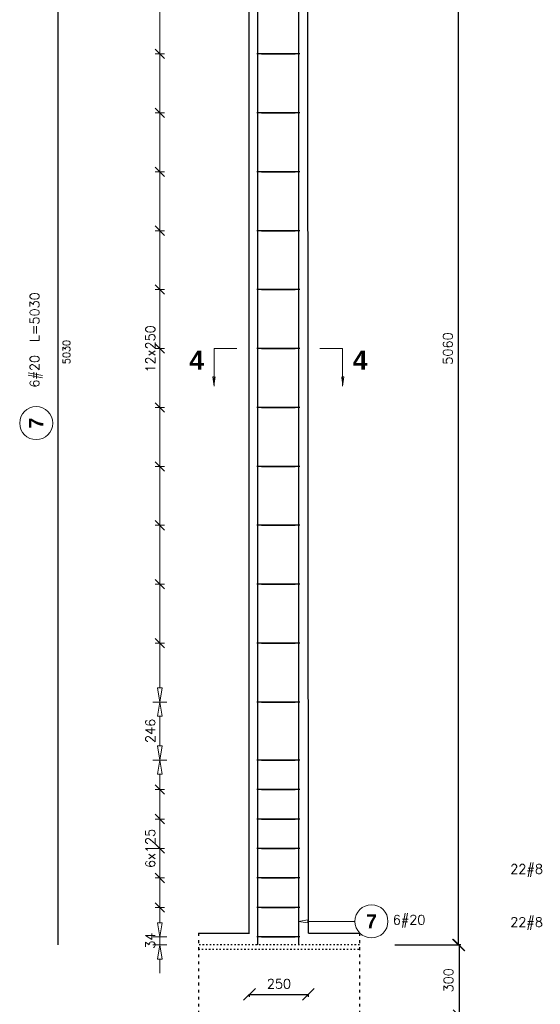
# Model space of a CAD drawing. Header units: millimetres. Extents: x -62590 to 46238, y 147773 to 522018.
# Tile 18 of 93: x 9907 to 12116, y 234680 to 238857. Entities that reach past the tile are written whole.
import ezdxf

# ---------------------------------------------------------------- set-up
doc = ezdxf.new("R2010")
doc.units = ezdxf.units.MM
doc.linetypes.add('ACAD_ISO03W100', pattern=[30, 12, -18])
for name, color, linetype in [('AutoCAD_Structural_Detailing_deskowanie', 2, 'Continuous'), ('AutoCAD_Structural_Detailing_kształt pręta', 7, 'Continuous'), ('AutoCAD_Structural_Detailing_opis kształtu pręta', 7, 'Continuous'), ('AutoCAD_Structural_Detailing_opis rozkładu', 7, 'Continuous'), ('AutoCAD_Structural_Detailing_pręt wyrzucony', 7, 'Continuous'), ('AutoCAD_Structural_Detailing_rozkład pręta', 7, 'Continuous'), ('AutoCAD_Structural_Detailing_symbole graficzne', 7, 'Continuous'), ('e-cad_cienkie', 1, 'Continuous')]:
    doc.layers.add(name, color=color, linetype=linetype)
doc.styles.add('style1', font='simplex.shx')
doc.styles.add('style3', font='arialbd.ttf')
doc.styles.add('style5', font='arialbd.ttf')
doc.dimstyles.new('RBCT DIM 20', dxfattribs={"dimtxt": 40, "dimasz": 50, "dimexe": 2.5, "dimexo": 150, "dimgap": 25, "dimtad": 1, "dimdec": 0, "dimzin": 1, "dimtxsty": 'style1', "dimblk": 'OBLIQUE', "dimcen": 50, "dimclrd": 8, "dimclre": 8, "dimclrt": 2, "dimadec": 0, "dimazin": 0, "dimtfac": 1, "dimtdec": 0, "dimtmove": 0, "dimatfit": 3, "dimfxl": 1, "dimarcsym": 0})

# ---------------------------------------------------------------- blocks, each defined once
blk = doc.blocks.new('_Oblique')
at = {"color": 0, "linetype": 'ByBlock', "lineweight": -2}
blk.add_line((-0.5, -0.5), (0.5, 0.5), dxfattribs=at)
blk = doc.blocks.new('*D276')
at = {"layer": 'AutoCAD_Structural_Detailing_deskowanie', "color": 8, "lineweight": -2}
for p, q in [((11768.8, 234931.6), (11768.8, 239991.6)), ((11778.8, 239991.6), (11771.3, 239991.6)), ((11778.8, 234931.6), (11771.3, 234931.6))]:
    blk.add_line(p, q, dxfattribs=at)
at = {"layer": 'Defpoints', "color": 0, "ltscale": 40}
for p in [(11628.8, 239991.6), (11768.8, 239991.6), (11628.8, 234931.6)]:
    blk.add_point(p, dxfattribs=at)
at = {"layer": 'AutoCAD_Structural_Detailing_deskowanie', "color": 8, "lineweight": -2, "ltscale": 40, "xscale": 50, "yscale": 50, "zscale": 50}
for p, rotation in [((11768.8, 239991.6), 90), ((11768.8, 234931.6), 270)]:
    blk.add_blockref('_Oblique', p, dxfattribs=dict(at, rotation=rotation))
at = {"layer": 'AutoCAD_Structural_Detailing_deskowanie', "color": 2, "ltscale": 40, "insert": (11723.8, 237461.6), "char_height": 40, "attachment_point": 5, "rotation": 90, "style": 'style1'}
blk.add_mtext('5060', dxfattribs=at)
blk = doc.blocks.new('*D277')
at = {"layer": 'AutoCAD_Structural_Detailing_deskowanie', "color": 8, "lineweight": -2}
for p, q in [((10882.1, 234721.6), (11132.1, 234721.6)), ((10882.1, 234711.6), (10882.1, 234719.1)), ((11132.1, 234711.6), (11132.1, 234719.1))]:
    blk.add_line(p, q, dxfattribs=at)
at = {"layer": 'Defpoints', "color": 0, "ltscale": 40}
for p in [(10882.1, 234861.6), (11132.1, 234861.6), (11132.1, 234721.6)]:
    blk.add_point(p, dxfattribs=at)
at = {"layer": 'AutoCAD_Structural_Detailing_deskowanie', "color": 8, "lineweight": -2, "ltscale": 40, "xscale": 50, "yscale": 50, "zscale": 50, "rotation": 180}
blk.add_blockref('_Oblique', (10882.1, 234721.6), dxfattribs=at)
at = {"layer": 'AutoCAD_Structural_Detailing_deskowanie', "color": 8, "lineweight": -2, "ltscale": 40, "xscale": 50, "yscale": 50, "zscale": 50}
blk.add_blockref('_Oblique', (11132.1, 234721.6), dxfattribs=at)
at = {"layer": 'AutoCAD_Structural_Detailing_deskowanie', "color": 2, "ltscale": 40, "insert": (11007.1, 234766.6), "char_height": 40, "attachment_point": 5, "style": 'style1'}
blk.add_mtext('250', dxfattribs=at)
blk = doc.blocks.new('*D256')
at = {"layer": 'Defpoints', "color": 0, "ltscale": 40}
for p in [(11349.2, 234931.6), (11349.2, 234631.6), (11771.2, 234631.6)]:
    blk.add_point(p, dxfattribs=at)
at = {"layer": 'e-cad_cienkie', "color": 8, "linetype": 'ByBlock', "lineweight": -2, "ltscale": 40}
for p, q in [((11499.2, 234931.6), (11773.7, 234931.6)), ((11771.2, 234931.6), (11771.2, 234631.6)), ((11499.2, 234631.6), (11773.7, 234631.6))]:
    blk.add_line(p, q, dxfattribs=at)
at = {"layer": 'e-cad_cienkie', "color": 8, "lineweight": -2, "ltscale": 40, "xscale": 50, "yscale": 50, "zscale": 50}
for p, rotation in [((11771.2, 234931.6), 90), ((11771.2, 234631.6), 270)]:
    blk.add_blockref('_Oblique', p, dxfattribs=dict(at, rotation=rotation))
at = {"layer": 'e-cad_cienkie', "color": 2, "ltscale": 40, "insert": (11726.2, 234781.6), "char_height": 40, "attachment_point": 5, "rotation": 90, "style": 'style1'}
blk.add_mtext('300', dxfattribs=at)

msp = doc.modelspace()

# ---------------------------------------------------------------- hatches: boundary and pattern name
at = {"layer": 'AutoCAD_Structural_Detailing_symbole graficzne', "linetype": 'Continuous', "lineweight": 0}
for points in [[(10732.6, 237301.6), (10732.6, 237341.6), (10738.3, 237341.6)], [(11276.9, 237301.6), (11276.9, 237341.6), (11271.2, 237341.6)]]:
    msp.add_hatch(color=7, dxfattribs=at).paths.add_polyline_path(points, flags=0)

# ---------------------------------------------------------------- linework, layer by layer
at = {"layer": 'AutoCAD_Structural_Detailing_deskowanie', "color": 2, "linetype": 'Continuous'}
for p, q in [((10879.7, 239991.6), (10879.7, 234981.6)), ((11132.1, 234981.6), (11129.7, 239991.6))]:
    msp.add_line(p, q, dxfattribs=at)
at = {"layer": 'AutoCAD_Structural_Detailing_deskowanie'}
for p, q in [((10665.1, 234981.6), (10882.1, 234981.6)), ((11132.1, 234981.6), (11349.2, 234981.6))]:
    msp.add_line(p, q, dxfattribs=at)
at = {"layer": 'AutoCAD_Structural_Detailing_deskowanie', "color": 8, "linetype": 'ACAD_ISO03W100'}
for p, q in [((10665.1, 234981.6), (10665.1, 234331.6)), ((11349.2, 234981.6), (11349.2, 234321.6))]:
    msp.add_line(p, q, dxfattribs=at)
at = {"layer": 'AutoCAD_Structural_Detailing_deskowanie', "color": 1, "linetype": 'ACAD_ISO03W100', "ltscale": 0.5}
for points in [[(11349.2, 234931.6), (10665.1, 234931.6)], [(10665.1, 234913.1), (11349.2, 234913.1)]]:
    msp.add_lwpolyline(points, dxfattribs=at)
at = {"layer": 'AutoCAD_Structural_Detailing_kształt pręta', "color": 3}
for p, q in [((10917.7, 234931.6), (10917.7, 239961.6)), ((11091.7, 234931.6), (11091.7, 239961.6))]:
    msp.add_line(p, q, dxfattribs=at)
at = {"layer": 'AutoCAD_Structural_Detailing_opis kształtu pręta', "color": 8, "lineweight": 0}
for p, q in [((11090, 235031.6), (11130, 235038.3)), ((11130, 235024.9), (11090, 235031.6)), ((11130, 235024.9), (11130, 235038.3)), ((11329.7, 235031.6), (11130, 235031.6))]:
    msp.add_line(p, q, dxfattribs=at)
msp.add_circle((11399.7, 235031.6), 70, dxfattribs=at)
at = {"layer": 'AutoCAD_Structural_Detailing_opis rozkładu', "color": 8, "lineweight": 0}
for p, q in [((10501.5, 238711.6), (10501.5, 238901.6)), ((10521.5, 238691.6), (10481.5, 238731.6)), ((10481.5, 238711.6), (10521.5, 238711.6)), ((10501.5, 238461.6), (10501.5, 238711.6)), ((10521.5, 238441.6), (10481.5, 238481.6)), ((10481.5, 238461.6), (10521.5, 238461.6)), ((10501.5, 238211.6), (10501.5, 238461.6)), ((10521.5, 238191.6), (10481.5, 238231.6)), ((10481.5, 238211.6), (10521.5, 238211.6)), ((10501.5, 237961.6), (10501.5, 238211.6)), ((10521.5, 237941.6), (10481.5, 237981.6)), ((10481.5, 237961.6), (10521.5, 237961.6)), ((10501.5, 237711.6), (10501.5, 237961.6)), ((10521.5, 237691.6), (10481.5, 237731.6)), ((10481.5, 237711.6), (10521.5, 237711.6)), ((10501.5, 237461.6), (10501.5, 237711.6)), ((10521.5, 237441.6), (10481.5, 237481.6)), ((10481.5, 237461.6), (10521.5, 237461.6)), ((10501.5, 237336.6), (10501.5, 237461.6)), ((10501.5, 237336.6), (10501.5, 237211.6)), ((10481.5, 237231.6), (10521.5, 237191.6)), ((10481.5, 237211.6), (10521.5, 237211.6)), ((10501.5, 237211.6), (10501.5, 236961.6)), ((10481.5, 236981.6), (10521.5, 236941.6)), ((10481.5, 236961.6), (10521.5, 236961.6)), ((10501.5, 236961.6), (10501.5, 236711.6)), ((10481.5, 236731.6), (10521.5, 236691.6)), ((10481.5, 236711.6), (10521.5, 236711.6)), ((10501.5, 236711.6), (10501.5, 236461.6)), ((10481.5, 236481.6), (10521.5, 236441.6)), ((10481.5, 236461.6), (10521.5, 236461.6)), ((10501.5, 236461.6), (10501.5, 236211.6)), ((10481.5, 236231.6), (10521.5, 236191.6)), ((10481.5, 236211.6), (10521.5, 236211.6)), ((10501.5, 236211.6), (10501.5, 236021.6)), ((10501.5, 235961.6), (10491.5, 236021.6)), ((10511.5, 236021.6), (10491.5, 236021.6)), ((10511.5, 236021.6), (10501.5, 235961.6)), ((10471.5, 235961.6), (10531.5, 235961.6)), ((10471.5, 235961.6), (10531.5, 235961.6)), ((10491.5, 235901.6), (10501.5, 235961.6)), ((10501.5, 235961.6), (10511.5, 235901.6)), ((10491.5, 235901.6), (10511.5, 235901.6)), ((10501.5, 235838.6), (10501.5, 235901.6)), ((10501.5, 235838.6), (10501.5, 235775.6)), ((10501.5, 235715.6), (10491.5, 235775.6)), ((10511.5, 235775.6), (10491.5, 235775.6)), ((10511.5, 235775.6), (10501.5, 235715.6)), ((10471.5, 235715.6), (10531.5, 235715.6)), ((10471.5, 235715.6), (10531.5, 235715.6)), ((10491.5, 235655.6), (10501.5, 235715.6)), ((10501.5, 235715.6), (10511.5, 235655.6)), ((10491.5, 235655.6), (10511.5, 235655.6)), ((10501.5, 235590.6), (10501.5, 235655.6)), ((10521.5, 235570.6), (10481.5, 235610.6)), ((10481.5, 235590.6), (10521.5, 235590.6)), ((10501.5, 235465.6), (10501.5, 235590.6)), ((10521.5, 235445.6), (10481.5, 235485.6)), ((10481.5, 235465.6), (10521.5, 235465.6)), ((10501.5, 235340.6), (10501.5, 235465.6)), ((10521.5, 235320.6), (10481.5, 235360.6)), ((10481.5, 235340.6), (10521.5, 235340.6)), ((10501.5, 235278.1), (10501.5, 235340.6)), ((10501.5, 235278.1), (10501.5, 235215.6)), ((10481.5, 235235.6), (10521.5, 235195.6)), ((10481.5, 235215.6), (10521.5, 235215.6)), ((10501.5, 235215.6), (10501.5, 235090.6)), ((10481.5, 235110.6), (10521.5, 235070.6)), ((10481.5, 235090.6), (10521.5, 235090.6)), ((10501.5, 235090.6), (10501.5, 235025.6)), ((10501.5, 234965.6), (10491.5, 235025.6)), ((10511.5, 235025.6), (10491.5, 235025.6)), ((10511.5, 235025.6), (10501.5, 234965.6)), ((10471.5, 234965.6), (10531.5, 234965.6)), ((10501.5, 234965.6), (10501.5, 234931.6)), ((10531.5, 234931.6), (10471.5, 234931.6)), ((10491.5, 234871.6), (10501.5, 234931.6)), ((10501.5, 234931.6), (10511.5, 234871.6)), ((10491.5, 234871.6), (10511.5, 234871.6)), ((10501.5, 234811.6), (10501.5, 234871.6))]:
    msp.add_line(p, q, dxfattribs=at)
at = {"layer": 'AutoCAD_Structural_Detailing_pręt wyrzucony', "color": 3}
msp.add_line((10070.6, 234931.6, 53.2), (10070.6, 239961.6, 53.2), dxfattribs=at)
at = {"layer": 'AutoCAD_Structural_Detailing_pręt wyrzucony', "color": 8, "lineweight": 0}
msp.add_circle((9977, 237145.1), 70, dxfattribs=at)
at = {"layer": 'AutoCAD_Structural_Detailing_rozkład pręta', "color": 3, "linetype": 'ByBlock', "lineweight": 25}
for p, q in [((10933.7, 238711.6), (10913.7, 238711.6)), ((10933.7, 238711.6), (10913.7, 238711.6)), ((10947.9, 238711.6), (10913.7, 238711.6)), ((10954.9, 238711.6), (10919.6, 238711.6)), ((10933.7, 238711.6), (11075.7, 238711.6)), ((11075.7, 238711.6), (10933.7, 238711.6)), ((10947.9, 238711.6), (10983.2, 238711.6)), ((11095.7, 238711.6), (11075.7, 238711.6)), ((11095.7, 238711.6), (11075.7, 238711.6)), ((10933.7, 238461.6), (10913.7, 238461.6)), ((10933.7, 238461.6), (10913.7, 238461.6)), ((10947.9, 238461.6), (10913.7, 238461.6)), ((10954.9, 238461.6), (10919.6, 238461.6)), ((10933.7, 238461.6), (11075.7, 238461.6)), ((11075.7, 238461.6), (10933.7, 238461.6)), ((10947.9, 238461.6), (10983.2, 238461.6)), ((11095.7, 238461.6), (11075.7, 238461.6)), ((11095.7, 238461.6), (11075.7, 238461.6)), ((10933.7, 238211.6), (10913.7, 238211.6)), ((10933.7, 238211.6), (10913.7, 238211.6)), ((10947.9, 238211.6), (10913.7, 238211.6)), ((10954.9, 238211.6), (10919.6, 238211.6)), ((10933.7, 238211.6), (11075.7, 238211.6)), ((11075.7, 238211.6), (10933.7, 238211.6)), ((10947.9, 238211.6), (10983.2, 238211.6)), ((11095.7, 238211.6), (11075.7, 238211.6)), ((11095.7, 238211.6), (11075.7, 238211.6)), ((10933.7, 237961.6), (10913.7, 237961.6)), ((10933.7, 237961.6), (10913.7, 237961.6)), ((10947.9, 237961.6), (10913.7, 237961.6)), ((10954.9, 237961.6), (10919.6, 237961.6)), ((10933.7, 237961.6), (11075.7, 237961.6)), ((11075.7, 237961.6), (10933.7, 237961.6)), ((10947.9, 237961.6), (10983.2, 237961.6)), ((11095.7, 237961.6), (11075.7, 237961.6)), ((11095.7, 237961.6), (11075.7, 237961.6)), ((10933.7, 237711.6), (10913.7, 237711.6)), ((10933.7, 237711.6), (10913.7, 237711.6)), ((10947.9, 237711.6), (10913.7, 237711.6)), ((10954.9, 237711.6), (10919.6, 237711.6)), ((10933.7, 237711.6), (11075.7, 237711.6)), ((11075.7, 237711.6), (10933.7, 237711.6)), ((10947.9, 237711.6), (10983.2, 237711.6)), ((11095.7, 237711.6), (11075.7, 237711.6)), ((11095.7, 237711.6), (11075.7, 237711.6)), ((10933.7, 237461.6), (10913.7, 237461.6)), ((10933.7, 237461.6), (10913.7, 237461.6)), ((10947.9, 237461.6), (10913.7, 237461.6)), ((10954.9, 237461.6), (10919.6, 237461.6)), ((10933.7, 237461.6), (11075.7, 237461.6)), ((11075.7, 237461.6), (10933.7, 237461.6)), ((10947.9, 237461.6), (10983.2, 237461.6)), ((11095.7, 237461.6), (11075.7, 237461.6)), ((11095.7, 237461.6), (11075.7, 237461.6)), ((10933.7, 237211.6), (10913.7, 237211.6)), ((10933.7, 237211.6), (10913.7, 237211.6)), ((10947.9, 237211.6), (10913.7, 237211.6)), ((10954.9, 237211.6), (10919.6, 237211.6)), ((10933.7, 237211.6), (11075.7, 237211.6)), ((11075.7, 237211.6), (10933.7, 237211.6)), ((10947.9, 237211.6), (10983.2, 237211.6)), ((11095.7, 237211.6), (11075.7, 237211.6)), ((11095.7, 237211.6), (11075.7, 237211.6)), ((10933.7, 236961.6), (10913.7, 236961.6)), ((10933.7, 236961.6), (10913.7, 236961.6)), ((10947.9, 236961.6), (10913.7, 236961.6)), ((10954.9, 236961.6), (10919.6, 236961.6)), ((10933.7, 236961.6), (11075.7, 236961.6)), ((11075.7, 236961.6), (10933.7, 236961.6)), ((10947.9, 236961.6), (10983.2, 236961.6)), ((11095.7, 236961.6), (11075.7, 236961.6)), ((11095.7, 236961.6), (11075.7, 236961.6)), ((10933.7, 236711.6), (10913.7, 236711.6)), ((10933.7, 236711.6), (10913.7, 236711.6)), ((10947.9, 236711.6), (10913.7, 236711.6)), ((10954.9, 236711.6), (10919.6, 236711.6)), ((10933.7, 236711.6), (11075.7, 236711.6)), ((11075.7, 236711.6), (10933.7, 236711.6)), ((10947.9, 236711.6), (10983.2, 236711.6)), ((11095.7, 236711.6), (11075.7, 236711.6)), ((11095.7, 236711.6), (11075.7, 236711.6)), ((10933.7, 236461.6), (10913.7, 236461.6)), ((10933.7, 236461.6), (10913.7, 236461.6)), ((10947.9, 236461.6), (10913.7, 236461.6)), ((10954.9, 236461.6), (10919.6, 236461.6)), ((10933.7, 236461.6), (11075.7, 236461.6)), ((11075.7, 236461.6), (10933.7, 236461.6)), ((10947.9, 236461.6), (10983.2, 236461.6)), ((11095.7, 236461.6), (11075.7, 236461.6)), ((11095.7, 236461.6), (11075.7, 236461.6)), ((10933.7, 236211.6), (10913.7, 236211.6)), ((10933.7, 236211.6), (10913.7, 236211.6)), ((10947.9, 236211.6), (10913.7, 236211.6)), ((10954.9, 236211.6), (10919.6, 236211.6)), ((10933.7, 236211.6), (11075.7, 236211.6)), ((11075.7, 236211.6), (10933.7, 236211.6)), ((10947.9, 236211.6), (10983.2, 236211.6)), ((11095.7, 236211.6), (11075.7, 236211.6)), ((11095.7, 236211.6), (11075.7, 236211.6)), ((10933.7, 235961.6), (10913.7, 235961.6)), ((10933.7, 235961.6), (10913.7, 235961.6)), ((10947.9, 235961.6), (10913.7, 235961.6)), ((10954.9, 235961.6), (10919.6, 235961.6)), ((10933.7, 235961.6), (11075.7, 235961.6)), ((11075.7, 235961.6), (10933.7, 235961.6)), ((10947.9, 235961.6), (10983.2, 235961.6)), ((11095.7, 235961.6), (11075.7, 235961.6)), ((11095.7, 235961.6), (11075.7, 235961.6)), ((10933.7, 235715.6), (10913.7, 235715.6)), ((10933.7, 235715.6), (10913.7, 235715.6)), ((10947.9, 235715.6), (10913.7, 235715.6)), ((10954.9, 235715.6), (10919.6, 235715.6)), ((10933.7, 235715.6), (11075.7, 235715.6)), ((11075.7, 235715.6), (10933.7, 235715.6)), ((10947.9, 235715.6), (10983.2, 235715.6)), ((11095.7, 235715.6), (11075.7, 235715.6)), ((11095.7, 235715.6), (11075.7, 235715.6)), ((10933.7, 235590.6), (10913.7, 235590.6)), ((10933.7, 235590.6), (10913.7, 235590.6)), ((10947.9, 235590.6), (10913.7, 235590.6)), ((10954.9, 235590.6), (10919.6, 235590.6)), ((10933.7, 235590.6), (11075.7, 235590.6)), ((11075.7, 235590.6), (10933.7, 235590.6)), ((10947.9, 235590.6), (10983.2, 235590.6)), ((11095.7, 235590.6), (11075.7, 235590.6)), ((11095.7, 235590.6), (11075.7, 235590.6)), ((10933.7, 235465.6), (10913.7, 235465.6)), ((10933.7, 235465.6), (10913.7, 235465.6)), ((10947.9, 235465.6), (10913.7, 235465.6)), ((10954.9, 235465.6), (10919.6, 235465.6)), ((10933.7, 235465.6), (11075.7, 235465.6)), ((11075.7, 235465.6), (10933.7, 235465.6)), ((10947.9, 235465.6), (10983.2, 235465.6)), ((11095.7, 235465.6), (11075.7, 235465.6)), ((11095.7, 235465.6), (11075.7, 235465.6)), ((10933.7, 235340.6), (10913.7, 235340.6)), ((10933.7, 235340.6), (10913.7, 235340.6)), ((10947.9, 235340.6), (10913.7, 235340.6)), ((10954.9, 235340.6), (10919.6, 235340.6)), ((10933.7, 235340.6), (11075.7, 235340.6)), ((11075.7, 235340.6), (10933.7, 235340.6)), ((10947.9, 235340.6), (10983.2, 235340.6)), ((11095.7, 235340.6), (11075.7, 235340.6)), ((11095.7, 235340.6), (11075.7, 235340.6)), ((10933.7, 235215.6), (10913.7, 235215.6)), ((10933.7, 235215.6), (10913.7, 235215.6)), ((10947.9, 235215.6), (10913.7, 235215.6)), ((10954.9, 235215.6), (10919.6, 235215.6)), ((10933.7, 235215.6), (11075.7, 235215.6)), ((11075.7, 235215.6), (10933.7, 235215.6)), ((10947.9, 235215.6), (10983.2, 235215.6)), ((11095.7, 235215.6), (11075.7, 235215.6)), ((11095.7, 235215.6), (11075.7, 235215.6)), ((10933.7, 235090.6), (10913.7, 235090.6)), ((10933.7, 235090.6), (10913.7, 235090.6)), ((10947.9, 235090.6), (10913.7, 235090.6)), ((10954.9, 235090.6), (10919.6, 235090.6)), ((10933.7, 235090.6), (11075.7, 235090.6)), ((11075.7, 235090.6), (10933.7, 235090.6)), ((10947.9, 235090.6), (10983.2, 235090.6)), ((11095.7, 235090.6), (11075.7, 235090.6)), ((11095.7, 235090.6), (11075.7, 235090.6)), ((10933.7, 234965.6), (10913.7, 234965.6)), ((10933.7, 234965.6), (10913.7, 234965.6)), ((10947.9, 234965.6), (10913.7, 234965.6)), ((10954.9, 234965.6), (10919.6, 234965.6)), ((10933.7, 234965.6), (11075.7, 234965.6)), ((11075.7, 234965.6), (10933.7, 234965.6)), ((10947.9, 234965.6), (10983.2, 234965.6)), ((11095.7, 234965.6), (11075.7, 234965.6)), ((11095.7, 234965.6), (11075.7, 234965.6))]:
    msp.add_line(p, q, dxfattribs=at)
at = {"layer": 'AutoCAD_Structural_Detailing_symbole graficzne', "color": 7, "linetype": 'Continuous', "lineweight": 0}
for p, q in [((10732.6, 237461.6), (10828.6, 237461.6)), ((10732.6, 237301.6), (10732.6, 237461.6)), ((11276.9, 237461.6), (11180.9, 237461.6)), ((11276.9, 237301.6), (11276.9, 237461.6)), ((10732.6, 237341.6), (10726.9, 237341.6)), ((10732.6, 237301.6), (10726.9, 237341.6)), ((11276.9, 237341.6), (11282.6, 237341.6)), ((11276.9, 237301.6), (11282.6, 237341.6))]:
    msp.add_line(p, q, dxfattribs=at)

# ---------------------------------------------------------------- texts
at = {"layer": 'AutoCAD_Structural_Detailing_opis kształtu pręta', "color": 2, "char_height": 40, "attachment_point": 5, "style": 'style1'}
for s, insert in [('22#8  ', (12057.9, 235247.1)), ('6#20  ', (11559.2, 235031.6)), ('22#8  ', (12057.7, 235021.6))]:
    msp.add_mtext(s, dxfattribs=dict(at, insert=insert))
at = {"layer": 'AutoCAD_Structural_Detailing_opis kształtu pręta', "color": 1, "insert": (11399.7, 235031.6), "char_height": 60, "attachment_point": 5, "style": 'style3'}
msp.add_mtext('7', dxfattribs=at)
at = {"layer": 'AutoCAD_Structural_Detailing_opis rozkładu', "color": 2, "char_height": 40, "attachment_point": 7, "rotation": 90, "style": 'style1'}
for s, insert in [('12x250', (10481.5, 237359.7)), ('246', (10481.5, 235788.1)), ('6x125', (10481.5, 235257.8)), ('34', (10481.5, 234915.3))]:
    msp.add_mtext(s, dxfattribs=dict(at, insert=insert))
at = {"layer": 'AutoCAD_Structural_Detailing_pręt wyrzucony', "color": 2, "attachment_point": 5, "rotation": 90, "style": 'style1'}
for s, insert, char_height in [('6#20  L=5030', (9977, 237497.9), 40), ('5030', (10105.6, 237446.6, 53.2), 30)]:
    msp.add_mtext(s, dxfattribs=dict(at, insert=insert, char_height=char_height))
at = {"layer": 'AutoCAD_Structural_Detailing_pręt wyrzucony', "color": 1, "insert": (9977, 237145.1), "char_height": 60, "attachment_point": 5, "rotation": 90, "style": 'style3'}
msp.add_mtext('7', dxfattribs=at)
at = {"layer": 'AutoCAD_Structural_Detailing_symbole graficzne', "color": 1, "char_height": 80, "attachment_point": 5, "style": 'style5'}
for insert in [(10658, 237412.6), (11351.4, 237412.6)]:
    msp.add_mtext('4', dxfattribs=dict(at, insert=insert))

# ---------------------------------------------------------------- dimensions: what is measured, and where the dimension line sits
at = {"layer": 'AutoCAD_Structural_Detailing_deskowanie'}
for p1, p2, picture, middle in [((11628.8, 234931.6), (11628.8, 239991.6), '*D276', (11723.8, 237461.6)), ((10882.1, 234861.6), (11132.1, 234861.6), '*D277', (11007.1, 234766.6))]:
    dim = msp.add_aligned_dim(p1=p1, p2=p2, distance=-140, dimstyle='RBCT DIM 20', override={"dimscale": 1, "dimtmove": 1}, dxfattribs=at)
    dim.commit()
    dim.dimension.update_dxf_attribs({"geometry": picture, "text_midpoint": middle})
at = {"layer": 'e-cad_cienkie', "color": 2, "linetype": 'ByBlock', "ltscale": 40}
dim = msp.add_linear_dim(base=(11771.2, 234631.6), p1=(11349.2, 234931.6), p2=(11349.2, 234631.6), angle=270, dimstyle='RBCT DIM 20', override={"dimtmove": 1}, dxfattribs=at)
dim.commit()
dim.dimension.update_dxf_attribs({"geometry": '*D256', "text_midpoint": (11726.2, 234781.6)})

doc.saveas('drawing.dxf')
